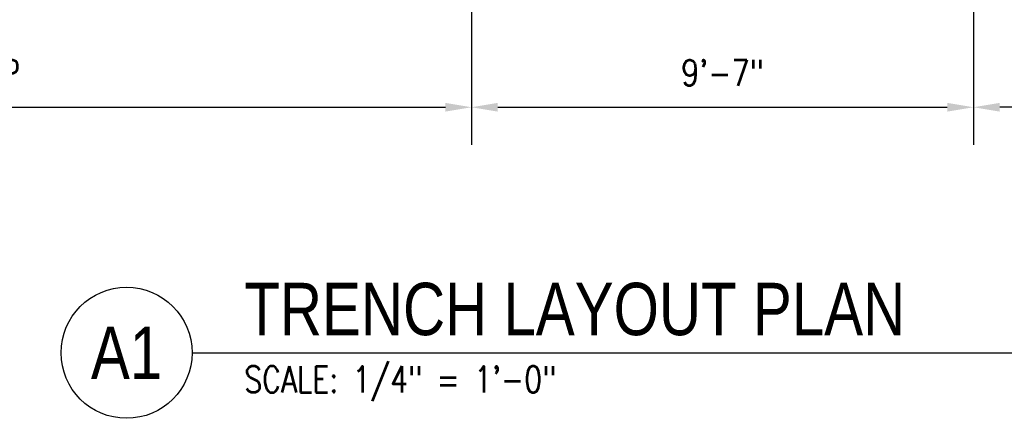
# Model space of a CAD drawing. Header units: inches. Extents: x -1118 to 4898, y -2233 to -529.
# Tile 94 of 124: x 45 to 271, y -942 to -851. Entities that reach past the tile are written whole.
import ezdxf
from ezdxf.enums import TextEntityAlignment as Align

# ---------------------------------------------------------------- set-up
doc = ezdxf.new("R2010")
doc.units = ezdxf.units.IN
doc.header["$MEASUREMENT"] = 0
doc.layers.get('0').update_dxf_attribs({"color": 241})
doc.layers.add('S-ANNO-DIMS', color=1, linetype='Continuous')
doc.layers.add('S-ANNO-SYMB A', color=2, linetype='Continuous')
doc.styles.add('Annotative', font='romans.shx', dxfattribs={"width": 0.8, "height": 0.125})
doc.styles.add('Arial', font='romans.shx', dxfattribs={"width": 0.8})
doc.styles.add('TITLES', font='swiss.ttf', dxfattribs={"width": 0.8, "height": 0.25})
doc.dimstyles.new('Annotative', dxfattribs={"dimscale": 0, "dimtxt": 0.125, "dimasz": 0.125, "dimexe": 0.18, "dimexo": 0.0625, "dimgap": 0.09, "dimtad": 1, "dimdec": 3, "dimzin": 3, "dimdsep": 46, "dimlunit": 4, "dimtxsty": 'Annotative', "dimcen": 0.09, "dimclrt": 2, "dimazin": 2, "dimtfac": 1, "dimtdec": 3, "dimtmove": 0, "dimatfit": 0, "dimfxl": 1, "dimtfill": 1, "dimfrac": 2, "dimtolj": 1, "dimtzin": 0, "dimarcsym": 0})

# ---------------------------------------------------------------- blocks, each defined once
blk = doc.blocks.new('*U14')
at = {"linetype": 'Continuous', "lineweight": -3}
blk.add_line((1.125, 0.625), (23.2159, 0.625), dxfattribs=at)
at = {"lineweight": -3}
blk.add_circle((0.8125, 0.625), 0.3125, dxfattribs=at)
at = {"lineweight": -3, "style": 'Arial'}
blk.add_attdef('DRAWING_AREA_TITLE', text='', height=0.1875, dxfattribs=at).set_placement((1.3743, 0.6339), align=Align.BOTTOM_LEFT)
blk.add_attdef('X#', text='', height=0.1875, dxfattribs=at).set_placement((0.8125, 0.625), align=Align.MIDDLE_CENTER)
blk.add_attdef('SCALE:', text='', height=0.0938, dxfattribs=at).set_placement((1.3743, 0.5606), align=Align.TOP_LEFT)
blk = doc.blocks.new('*D44')
at = {"layer": 'S-ANNO-DIMS', "color": 0, "lineweight": -2, "transparency": 16777216}
for p, q in [((-148.49, -792.6), (-148.49, -879.54)), ((148.51, -792.6), (148.51, -879.54)), ((-142.49, -870.9), (142.51, -870.9))]:
    blk.add_line(p, q, dxfattribs=at)
at = {"layer": 'S-ANNO-DIMS', "color": 0, "transparency": 16777216}
for points in [[(-142.49, -869.9), (-142.49, -871.9), (-148.49, -870.9)], [(142.51, -869.9), (142.51, -871.9), (148.51, -870.9)]]:
    blk.add_solid(points, dxfattribs=at)
at = {"layer": 'S-ANNO-DIMS', "color": 2, "lineweight": -3, "transparency": 16777216, "insert": (-7.09, -863.01), "char_height": 6, "width": 184.8591, "attachment_point": 5, "style": 'Annotative', "bg_fill": 3, "box_fill_scale": 1.25, "bg_fill_color": 256, "bg_fill_true_color": 13158600, "bg_fill_transparency": 0}
blk.add_mtext('\\A1;FLOOR DRAINS @ 8\'-3" OC TYP', dxfattribs=at)
blk = doc.blocks.new('*D45')
at = {"layer": 'S-ANNO-DIMS', "color": 0, "lineweight": -2, "transparency": 16777216}
for p, q in [((263.5, -762.6), (263.5, -879.54)), ((148.51, -792.6), (148.51, -879.54)), ((154.51, -870.9), (257.5, -870.9))]:
    blk.add_line(p, q, dxfattribs=at)
at = {"layer": 'S-ANNO-DIMS', "color": 0, "transparency": 16777216}
for points in [[(154.51, -869.9), (154.51, -871.9), (148.51, -870.9)], [(257.5, -869.9), (257.5, -871.9), (263.5, -870.9)]]:
    blk.add_solid(points, dxfattribs=at)
at = {"layer": 'S-ANNO-DIMS', "color": 2, "transparency": 16777216, "insert": (206, -863.01), "char_height": 6, "attachment_point": 5, "style": 'Annotative', "bg_fill": 3, "box_fill_scale": 1.25, "bg_fill_color": 256, "bg_fill_true_color": 13158600, "bg_fill_transparency": 0}
blk.add_mtext('\\A1;9\'-7"', dxfattribs=at)
blk = doc.blocks.new('*D46')
at = {"layer": 'S-ANNO-DIMS', "color": 0, "lineweight": -2, "transparency": 16777216}
for p, q in [((263.5, -762.6), (263.5, -879.54)), ((956.5, -762.59), (956.5, -879.54)), ((950.5, -870.9), (269.5, -870.9))]:
    blk.add_line(p, q, dxfattribs=at)
at = {"layer": 'S-ANNO-DIMS', "color": 0, "transparency": 16777216}
for points in [[(269.5, -869.9), (269.5, -871.9), (263.5, -870.9)], [(950.5, -869.9), (950.5, -871.9), (956.5, -870.9)]]:
    blk.add_solid(points, dxfattribs=at)
at = {"layer": 'S-ANNO-DIMS', "color": 2, "lineweight": -3, "transparency": 16777216, "insert": (610.12, -863.01), "char_height": 6, "width": 166.7663, "attachment_point": 5, "style": 'Annotative'}
blk.add_mtext('\\A1;FLOOR DRAINS @ 8\'-3" OC TYP', dxfattribs=at)

msp = doc.modelspace()

# ---------------------------------------------------------------- block references
at = {"layer": 'S-ANNO-SYMB A', "lineweight": -3}
ref = msp.add_blockref('*U14', (30.4731, -957.1194), dxfattribs=dict(at, xscale=47.999999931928, yscale=47.999999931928, zscale=47.999999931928))
ref.add_attrib('SCALE:', 'SCALE: 1/4" = 1\'-0"', dxfattribs={"layer": '0', "lineweight": -3, "height": 6, "style": 'Annotative', "width": 0.796875}).set_placement((96.4393, -930.2113), align=Align.TOP_LEFT)
ref.add_attrib('DRAWING_AREA_TITLE', 'TRENCH LAYOUT PLAN', dxfattribs={"layer": '0', "lineweight": -3, "height": 12, "style": 'TITLES', "width": 0.796875}).set_placement((96.4393, -926.6919), align=Align.BOTTOM_LEFT)
ref.add_attrib('X#', 'A1', dxfattribs={"layer": '0', "lineweight": -3, "height": 12, "style": 'TITLES', "width": 0.796875}).set_placement((69.4731, -927.1194), align=Align.MIDDLE_CENTER)

# ---------------------------------------------------------------- dimensions: what is measured, and where the dimension line sits
at = {"layer": 'S-ANNO-DIMS', "lineweight": -3}
dim = msp.add_linear_dim(base=(148.5103, -870.905), p1=(-148.4897, -789.5965), p2=(148.5103, -789.5965), text='FLOOR DRAINS @ 8\'-3" OC TYP', dimstyle='Annotative', override={"dimpost": '\\X', "dimtfill": 1}, dxfattribs=at)
dim.commit()
dim.dimension.update_dxf_attribs({"geometry": '*D44', "text_midpoint": (-7.091, -870.905), "dimtype": 160})

# ---------------------------------------------------------------- next in the draw order: dimensions: what is measured, and where the dimension line sits
at = {"layer": 'S-ANNO-DIMS'}
dim = msp.add_linear_dim(base=(263.4976, -870.905), p1=(148.5103, -789.5965), p2=(263.4976, -759.5955), dimstyle='Annotative', override={"dimpost": '\\X'}, dxfattribs=at)
dim.commit()
dim.dimension.update_dxf_attribs({"geometry": '*D45', "text_midpoint": (206.0039, -863.0135)})

# ---------------------------------------------------------------- next in the draw order: dimensions: what is measured, and where the dimension line sits
at = {"layer": 'S-ANNO-DIMS', "lineweight": -3}
dim = msp.add_linear_dim(base=(263.4976, -870.905), p1=(956.4976, -759.5931), p2=(263.4976, -759.5955), angle=180, text='FLOOR DRAINS @ 8\'-3" OC TYP', dimstyle='Annotative', override={"dimpost": '\\X', "dimtfill": 0}, dxfattribs=at)
dim.commit()
dim.dimension.update_dxf_attribs({"geometry": '*D46', "text_midpoint": (610.1226, -870.905), "dimtype": 160})

doc.saveas('drawing.dxf')
